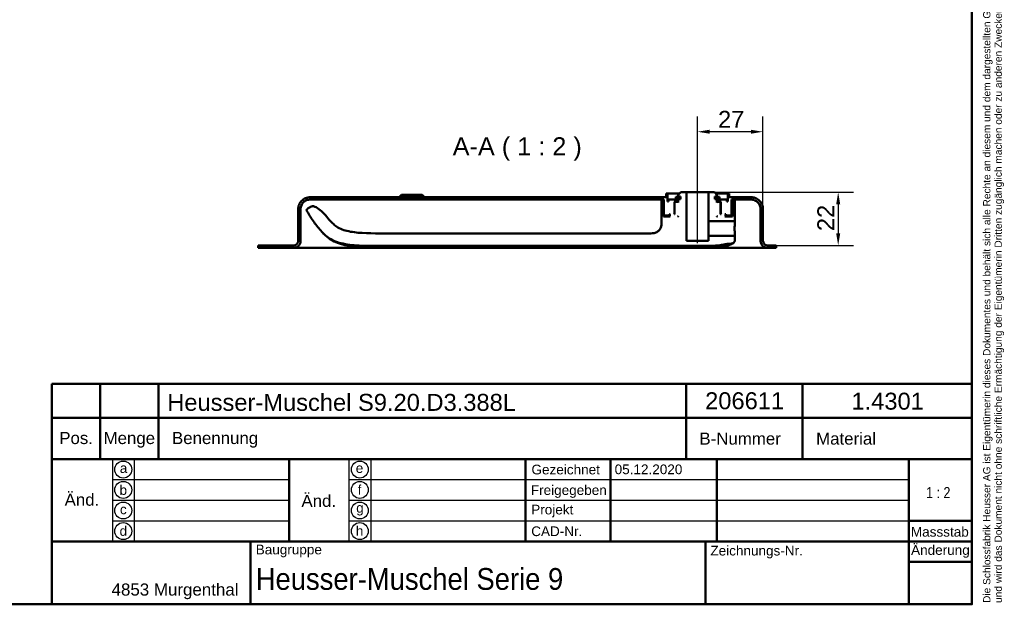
# Model space of a CAD drawing. Header units: millimetres. Extents: x 20 to 833, y 20 to 574.
# Tile 6 of 9: x 427 to 833, y 20 to 261. Entities that reach past the tile are written whole.
import ezdxf
from ezdxf.enums import TextEntityAlignment as Align

# ---------------------------------------------------------------- set-up
doc = ezdxf.new("R2010")
doc.units = ezdxf.units.MM
doc.header["$LTSCALE"] = 2
for name, color, linetype, lineweight in [('Bemaßungen(DIN)', 7, 'Continuous', 25), ('Mittellinie(DIN)', 7, 'Continuous', 25), ('Sichtbare Kanten(DIN)', 7, 'Continuous', 50), ('Skizziergeometrie(DIN)', 7, 'Continuous', 50), ('Skizzierlinie(DIN)', 7, 'Continuous', 25), ('Symbole(DIN)', 7, 'Continuous', 25)]:
    doc.layers.add(name, color=color, linetype=linetype, lineweight=lineweight)
doc.styles.add('Aktuell-DIN', font='arial.ttf')
doc.styles.add('Aktuell-DINGroßer Text', font='arial.ttf')
doc.styles.add('STANDARD-DIN~0', font='arial.ttf')
doc.styles.add('Textstil10', font='arial.ttf')
doc.styles.add('Textstil41', font='arial.ttf', dxfattribs={"width": 0.8})
doc.styles.add('Textstil83', font='arial.ttf', dxfattribs={"width": 0.8})
doc.dimstyles.new('CAD-LAN', dxfattribs={"dimscale": 2, "dimtxt": 3.5, "dimasz": 2.5, "dimexe": 3.175, "dimexo": 0, "dimgap": 0.8, "dimtad": 1, "dimrnd": 1e-08, "dimtxsty": 'STANDARD-DIN~0', "dimcen": 0.09, "dimdle": 10, "dimclrd": 250, "dimclre": 250, "dimclrt": 250, "dimadec": 0, "dimazin": 2, "dimtfac": 1, "dimtmove": 0, "dimatfit": 3, "dimfxl": 1, "dimtolj": 1, "dimtzin": 0, "dimlwd": 25, "dimlwe": 25, "dimarcsym": 0})

# ---------------------------------------------------------------- blocks, each defined once
blk = doc.blocks.new('Ränder Standardrahmen')
at = {"layer": 'Skizziergeometrie(DIN)', "flags": 128}
blk.add_lwpolyline([(10, 10), (10, 287), (410, 287), (410, 10), (10, 10)], dxfattribs=at)
blk = doc.blocks.new('Schriftfelder Heusser')
at = {"layer": 'Skizziergeometrie(DIN)'}
for p, q in [((101, 229.92), (101, 236.92)), ((101, 236.92), (291, 236.92)), ((111, 229.92), (111, 236.92)), ((123, 229.92), (123, 236.92)), ((232, 229.92), (232, 236.92)), ((256, 229.92), (256, 236.92)), ((291, 236.92), (291, 229.92)), ((101, 191.42), (101, 229.92)), ((101, 229.92), (291, 229.92)), ((111, 229.92), (111, 221.42)), ((123, 229.92), (123, 221.42)), ((232, 229.92), (232, 221.42)), ((256, 229.92), (256, 221.42)), ((291, 229.92), (291, 191.42)), ((101, 221.42), (291, 221.42)), ((150, 221.42), (150, 204.42)), ((198.85, 221.42), (198.85, 204.42)), ((216.35, 221.42), (216.35, 204.42)), ((238.35, 221.42), (238.35, 204.42)), ((278, 221.42), (278, 191.42)), ((278, 208.67), (291, 208.67)), ((101, 204.42), (291, 204.42)), ((142, 204.42), (142, 191.42)), ((236, 204.42), (236, 191.42)), ((278, 200.17), (291, 200.17)), ((291, 191.42), (101, 191.42))]:
    blk.add_line(p, q, dxfattribs=at)
at = {"layer": 'Skizzierlinie(DIN)'}
for p, q in [((113.5, 221.42), (113.5, 204.42)), ((118, 221.42), (118, 204.42)), ((162.35, 221.42), (162.35, 204.42)), ((166.85, 221.42), (166.85, 204.42)), ((113.5, 217.17), (150, 217.17)), ((162.35, 217.17), (278, 217.17)), ((113.5, 212.92), (150, 212.92)), ((162.35, 212.92), (278, 212.92)), ((113.5, 208.67), (150, 208.67)), ((162.35, 208.67), (278, 208.67))]:
    blk.add_line(p, q, dxfattribs=at)
for centre in [(115.75, 219.25), (164.6, 219.25), (115.75, 215.04), (164.6, 215.04), (115.75, 210.79), (164.6, 210.79), (115.75, 206.54), (164.6, 206.54)]:
    blk.add_circle(centre, 1.75, dxfattribs=at)
at = {"layer": 'Symbole(DIN)', "color": 7, "insert": (293.33, 191.7), "char_height": 1.5, "width": 182.3003, "attachment_point": 1, "rotation": 90, "line_spacing_factor": 0.944221, "style": 'Aktuell-DIN'}
blk.add_mtext('\\fArial|b0|i0;\\H1.5000;Die Schlossfabrik Heusser AG ist Eigentümerin dieses Dokumentes und behält sich alle Rechte an diesem und dem dargestellten Gegenstand vor. Der Empfänger anerkennt diese Rechte\\Pund wird das Dokument nicht ohne schriftliche Ermächtigung der Eigentümerin Dritten zugänglich machen oder zu anderen Zwecken verwenden, zu dem es ihm übergeben worden ist.\\P ', dxfattribs=at)
at = {"layer": 'Symbole(DIN)', "color": 179, "true_color": 0x262659, "style": 'Aktuell-DIN'}
for s, insert, char_height, attachment_point in [('Pos.', (106, 227), 2.489, 2), ('Menge', (117, 227), 2.489, 2), ('Benennung', (125.81, 225.38), 2.489, 4), ('B-Nummer', (234.74, 225.62), 2.489, 4), ('Material', (265.02, 225.62), 2.489, 5), ('\\fArial|b0|i0;a', (115.81, 219.53), 2, 5), ('\\fArial|b0|i0;e', (164.54, 219.53), 2, 5), ('\\fArial|b0|i0;Gezeichnet', (200.05, 219.23), 2, 4), ('\\fArial|b0|i0;b', (115.75, 215), 2, 5), ('\\fArial|b0|i0;f', (164.55, 215.06), 2, 5), ('\\fArial|b0|i0;Freigegeben', (199.92, 216), 2, 1), ('\\fArial|b0|i0;c', (115.75, 211.01), 2, 5), ('\\fArial|b0|i0;g', (164.63, 211.05), 2, 5), ('\\fArial|b0|i0;Projekt', (200, 211.98), 2, 1), ('\\fArial|b0|i0;d', (115.76, 206.55), 2, 5), ('\\fArial|b0|i0;h', (164.55, 206.57), 2, 5), ('\\fArial|b0|i0;CAD-Nr.', (200, 207.5), 2, 1), ('\\fArial|b0|i0;\\H2.0000;Massstab', (284.39, 206.37), 2, 5), ('\\fArial|b0|i0;\\H2.0000;Baugruppe', (143.1, 203.73), 2, 1), ('\\fArial|b0|i0;Zeichnungs-Nr.', (237, 203.5), 2, 1), ('\\fArial|b0|i0;\\H2.5000;4853 Murgenthal', (113.33, 192.46), 2.5, 7)]:
    blk.add_mtext(s, dxfattribs=dict(at, insert=insert, char_height=char_height, attachment_point=attachment_point))
at = {"layer": 'Symbole(DIN)', "color": 179, "true_color": 0x262659, "attachment_point": 5, "style": 'Aktuell-DIN'}
for s, insert, char_height, width in [('Änd.', (107.21, 213), 2.489, 12.3494), ('Änd.', (156.12, 212.76), 2.489, 12.3494), ('\\fArial|b0|i0;Änderung', (284.51, 202.33), 2, 12.1143)]:
    blk.add_mtext(s, dxfattribs=dict(at, insert=insert, char_height=char_height, width=width))
at = {"layer": 'Symbole(DIN)', "color": 7, "insert": (143.1, 196.62), "char_height": 4.5, "width": 90.18, "attachment_point": 4, "style": 'Aktuell-DIN'}
blk.add_mtext('\\fArial|b0|i0;\\W0.90;\\H4.5000;Heusser-Muschel Serie 9', dxfattribs=at)
at = {"layer": 'Symbole(DIN)', "color": 179, "true_color": 0x262659, "style": 'Textstil10'}
blk.add_attdef('ERSTELLUNGSDATUM_001', (217.23, 218.29), '', height=2, dxfattribs=at)
at = {"layer": 'Symbole(DIN)', "color": 179, "true_color": 0x262659}
for tag, height, style, p in [('AUTOR', 2.49, 'Aktuell-DIN', (240.03, 219.26)), ('KONTROLLDATUM', 2, 'Textstil10', (217.42, 215.04)), ('KONTROLLIERT_VON', 2, 'Textstil10', (239.98, 215.05))]:
    blk.add_attdef(tag, text='', height=height, dxfattribs=dict(at, style=style)).set_placement(p, align=Align.MIDDLE_LEFT)
at = {"layer": 'Symbole(DIN)', "color": 7, "style": 'Textstil83', "width": 0.8}
blk.add_attdef('Anfänglicher_Ansichtsmaßstab_001', (281.57, 213.34), '', height=2.3, dxfattribs=at)
at = {"layer": 'Symbole(DIN)', "color": 179, "true_color": 0x262659, "style": 'Textstil10'}
blk.add_attdef('PROJEKT', text='', height=2, dxfattribs=at).set_placement((217.77, 209.72), align=Align.BOTTOM_LEFT)
at = {"layer": 'Symbole(DIN)', "color": 7, "style": 'Textstil41', "width": 0.8}
blk.add_attdef('STATUS', text='', height=5, dxfattribs=at).set_placement((284.53, 195.86), align=Align.MIDDLE_CENTER)
blk = doc.blocks.new('*D21')
at = {"layer": 'Bemaßungen(DIN)', "color": 250, "linetype": 'Continuous', "lineweight": 25, "true_color": 0x3f3f3f, "transparency": 16777216}
for p, q in [((706.73, 195.18), (706.73, 221.53)), ((733.73, 183.18), (733.73, 221.53)), ((728.73, 215.18), (711.73, 215.18))]:
    blk.add_line(p, q, dxfattribs=at)
at = {"layer": 'Bemaßungen(DIN)', "color": 250, "linetype": 'Continuous', "true_color": 0x3f3f3f, "transparency": 16777216}
for points in [[(711.73, 216.01), (711.73, 214.35), (706.73, 215.18)], [(728.73, 216.01), (728.73, 214.35), (733.73, 215.18)]]:
    blk.add_solid(points, dxfattribs=at)
at = {"layer": 'Defpoints', "color": 0, "linetype": 'Continuous', "transparency": 16777216}
for p in [(706.73, 215.18), (706.73, 195.18), (733.73, 183.18)]:
    blk.add_point(p, dxfattribs=at)
at = {"layer": 'Bemaßungen(DIN)', "color": 250, "linetype": 'Continuous', "lineweight": 25, "true_color": 0x3f3f3f, "transparency": 16777216, "insert": (715.16, 223.81), "char_height": 7, "attachment_point": 1, "style": 'STANDARD-DIN~0'}
blk.add_mtext('\\A1;27', dxfattribs=at)
blk = doc.blocks.new('*D22')
at = {"layer": 'Bemaßungen(DIN)', "color": 250, "linetype": 'Continuous', "lineweight": 25, "true_color": 0x3f3f3f, "transparency": 16777216}
for p, q in [((713.73, 190.18), (771.15, 190.18)), ((764.8, 185.18), (764.8, 173.18)), ((738.23, 168.18), (771.15, 168.18))]:
    blk.add_line(p, q, dxfattribs=at)
at = {"layer": 'Bemaßungen(DIN)', "color": 250, "linetype": 'Continuous', "true_color": 0x3f3f3f, "transparency": 16777216}
for points in [[(763.96, 185.18), (765.63, 185.18), (764.8, 190.18)], [(763.96, 173.18), (765.63, 173.18), (764.8, 168.18)]]:
    blk.add_solid(points, dxfattribs=at)
at = {"layer": 'Defpoints', "color": 0, "linetype": 'Continuous', "transparency": 16777216}
for p in [(713.73, 190.18), (738.23, 168.18), (764.8, 168.18)]:
    blk.add_point(p, dxfattribs=at)
at = {"layer": 'Bemaßungen(DIN)', "color": 250, "linetype": 'Continuous', "lineweight": 25, "true_color": 0x3f3f3f, "transparency": 16777216, "insert": (756.17, 174.14), "char_height": 7, "attachment_point": 1, "rotation": 90, "style": 'STANDARD-DIN~0'}
blk.add_mtext('\\A1;22', dxfattribs=at)

msp = doc.modelspace()

# ---------------------------------------------------------------- linework, layer by layer
at = {"layer": 'Mittellinie(DIN)', "linetype": 'Continuous'}
msp.add_line((706.73, 169.179), (706.73, 195.179), dxfattribs=at)
at = {"layer": 'Sichtbare Kanten(DIN)'}
for p, q in [((693.73, 188.179), (546.73, 188.179)), ((546.73, 187.179), (692.73, 187.179)), ((584.48, 189.179), (583.48, 188.179)), ((584.48, 189.179), (592.98, 189.179)), ((592.98, 189.179), (593.98, 188.179)), ((692.73, 187.179), (692.73, 180.779)), ((692.73, 187.179), (692.73, 180.779)), ((694.23, 189.679), (693.73, 189.679)), ((693.73, 189.679), (693.73, 188.179)), ((693.73, 189.679), (693.73, 188.179)), ((694.23, 186.379), (694.23, 189.679)), ((694.23, 189.679), (699.23, 189.679)), ((697.73, 187.179), (694.73, 187.179)), ((694.73, 187.179), (694.73, 186.379)), ((694.73, 186.379), (694.73, 187.179)), ((699.216, 188.279), (697.713, 188.279)), ((697.713, 188.279), (697.713, 187.379)), ((697.713, 187.379), (697.713, 188.279)), ((697.713, 187.379), (698.73, 187.379)), ((697.73, 186.379), (697.73, 187.179)), ((697.73, 187.179), (698.73, 187.179)), ((699.73, 190.179), (698.73, 189.179)), ((699.73, 190.179), (698.73, 189.179)), ((698.73, 189.179), (698.73, 188.479)), ((698.73, 189.179), (698.73, 188.479)), ((698.73, 188.479), (699.63, 188.479)), ((698.73, 187.379), (698.73, 185.979)), ((698.73, 187.379), (698.73, 185.979)), ((699.216, 187.379), (699.216, 188.279)), ((699.63, 188.279), (699.216, 188.279)), ((699.63, 187.379), (699.216, 187.379)), ((699.63, 188.479), (699.63, 187.379)), ((699.63, 187.379), (699.63, 188.479)), ((702.18, 190.179), (699.73, 190.179)), ((702.18, 170.179), (702.18, 190.179)), ((702.18, 190.179), (711.28, 190.179)), ((713.73, 190.179), (711.28, 190.179)), ((711.28, 190.179), (711.28, 178.179)), ((714.73, 189.179), (713.73, 190.179)), ((713.73, 190.179), (714.73, 189.179)), ((713.83, 187.379), (713.83, 188.479)), ((713.83, 188.479), (714.73, 188.479)), ((713.83, 187.379), (713.83, 188.479)), ((714.244, 188.279), (713.83, 188.279)), ((714.244, 187.379), (713.83, 187.379)), ((714.23, 189.679), (719.23, 189.679)), ((715.747, 188.279), (714.244, 188.279)), ((714.244, 188.279), (714.244, 187.379)), ((714.73, 188.479), (714.73, 189.179)), ((714.73, 189.179), (714.73, 188.479)), ((714.73, 185.979), (714.73, 187.379)), ((714.73, 187.379), (715.747, 187.379)), ((714.73, 187.379), (714.73, 185.979)), ((714.73, 187.179), (715.73, 187.179)), ((718.73, 187.179), (715.73, 187.179)), ((715.73, 187.179), (715.73, 186.379)), ((715.747, 187.379), (715.747, 188.279)), ((715.747, 187.379), (715.747, 188.279)), ((718.73, 186.379), (718.73, 187.179)), ((718.73, 186.379), (718.73, 187.179)), ((719.73, 189.679), (719.23, 189.679)), ((719.23, 189.679), (719.23, 186.379)), ((719.73, 188.179), (719.73, 189.679)), ((719.73, 189.679), (719.73, 188.179)), ((728.73, 188.179), (719.73, 188.179)), ((720.73, 180.779), (720.73, 187.179)), ((720.73, 187.179), (728.73, 187.179)), ((720.73, 187.179), (720.73, 180.779)), ((541.73, 183.179), (541.73, 170.179)), ((541.73, 170.179), (541.73, 183.179)), ((542.73, 170.179), (542.73, 183.179)), ((546.686, 184.081), (545.819, 183.551)), ((692.569, 186.68), (691.867, 186.68)), ((691.867, 186.68), (691.867, 179.168)), ((692.569, 180.179), (692.569, 186.68)), ((692.73, 186.68), (692.569, 186.68)), ((694.73, 186.379), (694.23, 186.379)), ((697.18, 186.179), (696.98, 186.379)), ((696.98, 186.379), (697.73, 186.379)), ((697.18, 181.379), (697.18, 186.179)), ((697.18, 186.179), (697.43, 186.179)), ((697.43, 186.179), (697.23, 185.979)), ((697.43, 186.179), (697.23, 185.979)), ((697.23, 185.979), (697.23, 181.179)), ((697.23, 185.979), (697.23, 181.179)), ((698.53, 186.179), (697.43, 186.179)), ((698.73, 186.379), (697.73, 186.379)), ((698.73, 185.979), (698.53, 186.179)), ((698.73, 186.179), (698.53, 186.179)), ((715.73, 186.379), (714.73, 186.379)), ((714.93, 186.179), (714.73, 185.979)), ((714.93, 186.179), (714.73, 186.179)), ((716.03, 186.179), (714.93, 186.179)), ((715.73, 186.379), (716.48, 186.379)), ((716.23, 185.979), (716.03, 186.179)), ((716.03, 186.179), (716.28, 186.179)), ((716.03, 186.179), (716.23, 185.979)), ((716.23, 181.179), (716.23, 185.979)), ((716.23, 185.979), (716.23, 181.179)), ((716.48, 186.379), (716.28, 186.179)), ((716.28, 186.179), (716.28, 181.379)), ((719.23, 186.379), (718.73, 186.379)), ((721.169, 186.68), (720.73, 186.68)), ((722.053, 186.68), (721.169, 186.68)), ((721.169, 186.68), (721.169, 180.179)), ((722.053, 178.379), (722.053, 186.68)), ((732.73, 183.179), (732.73, 170.179)), ((733.73, 170.179), (733.73, 183.179)), ((733.73, 183.179), (733.73, 183.179)), ((733.73, 170.179), (733.73, 183.179)), ((695.43, 180.179), (692.569, 180.179)), ((692.73, 180.779), (692.93, 180.579)), ((692.93, 180.579), (692.73, 180.779)), ((692.93, 180.579), (695.03, 180.579)), ((695.03, 180.579), (695.13, 180.679)), ((695.03, 180.579), (695.23, 180.579)), ((695.13, 180.679), (695.13, 181.179)), ((695.13, 181.179), (695.43, 181.179)), ((695.23, 180.679), (695.13, 180.679)), ((695.43, 181.179), (695.23, 180.979)), ((695.43, 181.179), (695.23, 180.979)), ((695.23, 180.979), (695.23, 180.379)), ((695.23, 180.979), (695.23, 180.379)), ((695.23, 180.379), (695.43, 180.179)), ((695.43, 180.179), (695.23, 180.379)), ((696.98, 181.179), (697.18, 181.379)), ((697.23, 181.179), (696.98, 181.179)), ((697.23, 181.379), (697.18, 181.379)), ((698.53, 180.179), (698.73, 180.379)), ((698.73, 180.179), (698.53, 180.179)), ((698.73, 180.379), (698.73, 180.179)), ((698.73, 180.379), (698.73, 180.179)), ((714.73, 180.179), (714.73, 180.379)), ((714.73, 180.379), (714.93, 180.179)), ((714.73, 180.379), (714.73, 180.179)), ((714.93, 180.179), (714.73, 180.179)), ((716.28, 181.379), (716.23, 181.379)), ((716.48, 181.179), (716.23, 181.179)), ((716.28, 181.379), (716.48, 181.179)), ((718.23, 180.979), (718.03, 181.179)), ((718.03, 181.179), (718.33, 181.179)), ((718.03, 181.179), (718.23, 180.979)), ((718.03, 180.179), (718.23, 180.379)), ((718.03, 180.179), (718.23, 180.379)), ((721.169, 180.179), (718.03, 180.179)), ((718.23, 180.379), (718.23, 180.979)), ((718.23, 180.979), (718.23, 180.379)), ((718.33, 180.679), (718.23, 180.679)), ((718.23, 180.579), (718.43, 180.579)), ((718.33, 181.179), (718.33, 180.679)), ((718.33, 180.679), (718.43, 180.579)), ((718.43, 180.579), (720.53, 180.579)), ((720.53, 180.579), (720.73, 180.779)), ((720.53, 180.579), (720.73, 180.779)), ((711.28, 178.179), (721.853, 178.179)), ((711.28, 175.179), (711.28, 178.179)), ((711.28, 172.179), (711.28, 175.179)), ((685.867, 173.168), (580.015, 173.168)), ((721.853, 172.179), (711.28, 172.179)), ((711.28, 172.179), (711.28, 170.179)), ((722.053, 170.403), (722.053, 171.979)), ((539.73, 168.179), (525.23, 168.179)), ((525.23, 168.179), (525.23, 167.179)), ((525.23, 168.149), (525.23, 168.149)), ((525.23, 167.179), (525.23, 168.149)), ((525.23, 167.179), (539.73, 167.179)), ((525.23, 167.179), (525.23, 167.179)), ((565.268, 167.179), (539.73, 167.179)), ((541.73, 170.179), (541.73, 170.179)), ((710.192, 167.179), (565.268, 167.179)), ((580.015, 167.995), (706.869, 167.995)), ((711.28, 170.179), (702.18, 170.179)), ((735.73, 167.179), (710.192, 167.179)), ((720.725, 168.971), (721.294, 169.227)), ((738.23, 168.179), (735.73, 168.179)), ((735.73, 167.179), (739.23, 167.179)), ((738.23, 168.149), (738.23, 168.179)), ((738.23, 168.149), (738.23, 168.179)), ((739.23, 168.149), (738.23, 168.149)), ((739.23, 167.179), (739.23, 168.149)), ((739.23, 167.179), (739.23, 168.149))]:
    msp.add_line(p, q, dxfattribs=at)
for points, degree, knots in [([(546.73, 188.179), (546.382, 188.179), (546.036, 188.144), (545.366, 188.003), (545.044, 187.9), (544.132, 187.502), (543.586, 187.122), (542.686, 186.189), (542.334, 185.647), (541.852, 184.458), (541.73, 183.824), (541.73, 183.179)], 3, [-0.78930523, -0.78930523, -0.78930523, -0.78930523, -0.68480532, -0.68480532, -0.58346864, -0.58346864, -0.38572109, -0.38572109, -0.19345948, -0.19345948, 0, 0, 0, 0]), ([(542.73, 183.179), (542.73, 183.457), (542.758, 183.734), (542.871, 184.27), (542.953, 184.528), (543.271, 185.258), (543.575, 185.694), (544.322, 186.414), (544.755, 186.696), (545.707, 187.081), (546.214, 187.179), (546.73, 187.179)], 3, [-0.63144419, -0.63144419, -0.63144419, -0.63144419, -0.54784426, -0.54784426, -0.46677491, -0.46677491, -0.30857687, -0.30857687, -0.15476759, -0.15476759, 0, 0, 0, 0]), ([(733.73, 183.179), (733.73, 183.527), (733.694, 183.873), (733.553, 184.543), (733.451, 184.865), (733.053, 185.777), (732.673, 186.323), (731.74, 187.223), (731.198, 187.575), (730.009, 188.057), (729.375, 188.179), (728.73, 188.179)], 3, [-0.78930523, -0.78930523, -0.78930523, -0.78930523, -0.68480532, -0.68480532, -0.58346864, -0.58346864, -0.38572109, -0.38572109, -0.19345948, -0.19345948, 0, 0, 0, 0]), ([(728.73, 187.179), (729.008, 187.179), (729.285, 187.151), (729.821, 187.038), (730.079, 186.956), (730.808, 186.638), (731.245, 186.334), (731.965, 185.587), (732.247, 185.154), (732.632, 184.202), (732.73, 183.695), (732.73, 183.179)], 3, [-0.63144419, -0.63144419, -0.63144419, -0.63144419, -0.54784426, -0.54784426, -0.46677491, -0.46677491, -0.30857687, -0.30857687, -0.15476758, -0.15476758, 0, 0, 0, 0]), ([(545.819, 183.551), (545.668, 183.459), (545.514, 183.365), (545.348, 183.196), (545.303, 183.137), (545.242, 183.008), (545.225, 182.943), (545.217, 182.787), (545.234, 182.701), (545.308, 182.476), (545.388, 182.334), (545.468, 182.196)], 3, [-0.17367895, -0.17367895, -0.17367895, -0.17367895, -0.12156866, -0.12156866, -0.09787758, -0.09787758, -0.07579482, -0.07579482, -0.04796725, -0.04796725, -0.00000831, -0.00000831, -0.00000831, -0.00000831]), ([(555.707, 177.616), (554.183, 179.186), (552.823, 180.963), (550.739, 182.921), (549.967, 183.573), (548.814, 184.168), (548.434, 184.319), (547.736, 184.431), (547.505, 184.407), (547.059, 184.309), (546.858, 184.186), (546.686, 184.081)], 3, [-0.50021574, -0.50021574, -0.50021574, -0.50021574, -0.23943298, -0.23943298, -0.13865835, -0.13865835, -0.09616056, -0.09616056, -0.06047166, -0.06047166, 0, 0, 0, 0]), ([(545.468, 182.196), (546.329, 180.698), (547.264, 179.248), (549.281, 176.461), (550.357, 175.129), (551.503, 173.856)], 3, [-1.0323292, -1.0323292, -1.0323292, -1.0323292, -0.5141271, -0.5141271, 0, 0, 0, 0]), ([(691.867, 179.168), (691.867, 178.041), (691.867, 176.958), (691.503, 175.575), (691.334, 175.161), (690.848, 174.442), (690.556, 174.155), (689.766, 173.637), (689.269, 173.462), (687.873, 173.168), (686.891, 173.168), (685.867, 173.168)], 3, [-1.1173827, -1.1173827, -1.1173827, -1.1173827, -0.7826773, -0.7826773, -0.6296804, -0.6296804, -0.4865248, -0.4865248, -0.3073079, -0.3073079, 0, 0, 0, 0]), ([(580.015, 173.168), (574.003, 173.168), (569.005, 173.168), (562.682, 173.949), (560.844, 174.392), (557.594, 175.79), (556.578, 176.718), (555.707, 177.616)], 3, [-1.2266395, -1.2266395, -1.2266395, -1.2266395, -0.691815, -0.691815, -0.3753769, -0.3753769, 0, 0, 0, 0]), ([(721.853, 178.179), (721.867, 178.179), (721.881, 178.18), (721.908, 178.186), (721.921, 178.19), (721.957, 178.206), (721.979, 178.221), (722.015, 178.258), (722.029, 178.28), (722.049, 178.328), (722.053, 178.353), (722.053, 178.379)], 3, [-0.031571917, -0.031571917, -0.031571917, -0.031571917, -0.027391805, -0.027391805, -0.023338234, -0.023338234, -0.015428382, -0.015428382, -0.007738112, -0.007738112, 0, 0, 0, 0]), ([(722.053, 178.379), (722.053, 178.379), (722.053, 178.379), (722.053, 178.338), (722.05, 178.154), (722.046, 177.857), (722.041, 177.456), (722.037, 176.969), (722.031, 176.228), (722.029, 175.597), (722.029, 175.179)], 3, [0, 0, 0, 0, 0.00001441, 0.06149449, 0.12297456, 0.18445463, 0.24593471, 0.30741478, 0.36889486, 0.49185516, 0.49185516, 0.49185516, 0.49185516]), ([(722.029, 175.179), (722.029, 174.761), (722.031, 174.13), (722.037, 173.389), (722.041, 172.902), (722.046, 172.501), (722.05, 172.204), (722.053, 172.02), (722.053, 171.979), (722.053, 171.979), (722.053, 171.979)], 3, [0, 0, 0, 0, 0.12296025, 0.1844403, 0.24592035, 0.3074004, 0.36888045, 0.4303605, 0.49184055, 0.49214697, 0.49214697, 0.49214697, 0.49214697]), ([(551.503, 173.856), (552.424, 172.833), (553.512, 171.711), (556.838, 169.854), (558.779, 169.216), (565.788, 167.995), (571.642, 167.995), (580.015, 167.995)], 3, [-5.3413361, -5.3413361, -5.3413361, -5.3413361, -3.87583, -3.87583, -2.5120678, -2.5120678, 0, 0, 0, 0]), ([(551.945, 173.374), (552.943, 172.314), (554.084, 171.337), (555.341, 170.586), (556.169, 170.091), (557.041, 169.681), (557.938, 169.337), (558.516, 169.115), (559.104, 168.921), (559.699, 168.749), (560.293, 168.577), (560.894, 168.428), (561.499, 168.297), (562.104, 168.166), (562.712, 168.053), (563.323, 167.955), (563.934, 167.856), (564.547, 167.772), (565.161, 167.699), (569.462, 167.191), (573.82, 167.186), (578.158, 167.181), (578.778, 167.18), (579.397, 167.18), (580.015, 167.18)], 3, [0.0656897, 0.0656897, 0.0656897, 0.0656897, 0.5045898, 0.5045898, 0.5045898, 0.7934328, 0.7934328, 0.7934328, 0.979333, 0.979333, 0.979333, 1.1652333, 1.1652333, 1.1652333, 1.3511335, 1.3511335, 1.3511335, 1.5370338, 1.5370338, 1.5370338, 2.8383356, 2.8383356, 2.8383356, 3.024121, 3.024121, 3.024121, 3.024121]), ([(722.053, 171.979), (722.053, 171.993), (722.052, 172.007), (722.046, 172.034), (722.042, 172.047), (722.026, 172.083), (722.011, 172.105), (721.974, 172.141), (721.952, 172.155), (721.905, 172.174), (721.879, 172.179), (721.853, 172.179)], 3, [-0.03157194, -0.03157194, -0.03157194, -0.03157194, -0.027392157, -0.027392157, -0.023338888, -0.023338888, -0.015429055, -0.015429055, -0.007738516, -0.007738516, 0, 0, 0, 0]), ([(541.73, 170.179), (541.73, 170.04), (541.716, 169.901), (541.659, 169.633), (541.618, 169.505), (541.459, 169.14), (541.307, 168.922), (540.934, 168.562), (540.717, 168.421), (540.242, 168.228), (539.988, 168.179), (539.73, 168.179)], 3, [-0.31572209, -0.31572209, -0.31572209, -0.31572209, -0.27392213, -0.27392213, -0.23338746, -0.23338746, -0.15428844, -0.15428844, -0.07738379, -0.07738379, -0.00000193, -0.00000193, -0.00000193, -0.00000193]), ([(539.73, 167.179), (539.939, 167.179), (540.146, 167.2), (540.548, 167.285), (540.741, 167.347), (541.289, 167.585), (541.616, 167.813), (542.156, 168.373), (542.368, 168.698), (542.657, 169.412), (542.73, 169.792), (542.73, 170.179)], 3, [-0.47358314, -0.47358314, -0.47358314, -0.47358314, -0.41088319, -0.41088319, -0.35008119, -0.35008119, -0.23143265, -0.23143265, -0.11607569, -0.11607569, 0, 0, 0, 0]), ([(580.016, 167.18), (580.016, 167.18), (581.602, 167.18), (584.773, 167.18), (591.114, 167.18), (600.627, 167.18), (613.317, 167.18), (627.584, 167.18), (643.437, 167.18), (659.304, 167.18), (675.16, 167.18), (687.836, 167.18), (697.389, 167.18), (703.723, 167.18), (706.867, 167.18)], 5, [0, 0, 0, 0, 0, 0, 0.0001149, 0.7929364, 1.585758, 3.1714011, 4.7570442, 6.3426873, 7.9283304, 9.5139735, 11.0996166, 12.6881676, 12.6881676, 12.6881676, 12.6881676, 12.6881676, 12.6881676]), ([(706.869, 167.995), (708.049, 167.995), (709.229, 167.992), (711.495, 168.012), (712.739, 168.035), (713.871, 168.108)], 3, [-0.70980307, -0.70980307, -0.70980307, -0.70980307, -0.34028588, -0.34028588, 0, 0, 0, 0]), ([(717.945, 167.852), (717.783, 167.815), (717.619, 167.779), (716.768, 167.603), (716.044, 167.492), (714.352, 167.305), (713.374, 167.252), (712.066, 167.212), (711.734, 167.204), (711.156, 167.194), (710.908, 167.191), (710.661, 167.189)], 3, [1.50303648, 1.50303648, 1.50303648, 1.50303648, 1.55600529, 1.55600529, 1.77467041, 1.77467041, 2.06793355, 2.06793355, 2.1673513, 2.1673513, 2.24159113, 2.24159113, 2.24159113, 2.24159113]), ([(713.871, 168.108), (714.36, 168.14), (714.852, 168.182), (715.777, 168.286), (716.218, 168.347), (716.652, 168.422)], 3, [-0.27987278, -0.27987278, -0.27987278, -0.27987278, -0.1329255, -0.1329255, -0.00064851, -0.00064851, -0.00064851, -0.00064851]), ([(716.654, 168.423), (717.249, 168.526), (717.878, 168.663), (719.159, 168.867), (719.794, 168.934), (720.43, 168.914)], 3, [-0.38718082, -0.38718082, -0.38718082, -0.38718082, -0.19115671, -0.19115671, -0.00002529, -0.00002529, -0.00002529, -0.00002529]), ([(717.319, 167.719), (717.422, 167.739), (717.778, 167.812), (718.341, 167.939), (718.858, 168.079), (719.3, 168.218), (719.601, 168.324), (719.728, 168.37)], 5, [0.34551975, 0.34551975, 0.34551975, 0.34551975, 0.34551975, 0.34551975, 0.39901306, 0.53186776, 0.64871378, 0.64871378, 0.64871378, 0.64871378, 0.64871378, 0.64871378]), ([(721.886, 169.607), (721.886, 169.606), (721.886, 169.607), (721.882, 169.601), (721.875, 169.592), (721.84, 169.547), (721.899, 169.597), (721.62, 169.284), (721.455, 169.151), (721.006, 168.897), (720.755, 168.773), (720.137, 168.513), (719.779, 168.379), (719.379, 168.249)], 3, [0, 0, 0, 0, 0.1362941, 0.1362941, 0.3189241, 0.3189241, 0.77563, 0.77563, 1.0136857, 1.0136857, 1.1833748, 1.1833748, 1.3355923, 1.3355923, 1.3355923, 1.3355923]), ([(720.43, 168.914), (720.49, 168.912), (720.535, 168.91), (720.631, 168.928), (720.672, 168.947), (720.725, 168.971)], 3, [-0.035306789, -0.035306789, -0.035306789, -0.035306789, -0.017481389, -0.017481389, 0, 0, 0, 0]), ([(721.294, 169.227), (721.431, 169.289), (721.567, 169.35), (721.762, 169.478), (721.83, 169.536), (721.943, 169.678), (721.981, 169.759), (722.053, 170.015), (722.053, 170.206), (722.053, 170.403)], 3, [-0.16488382, -0.16488382, -0.16488382, -0.16488382, -0.12161657, -0.12161657, -0.09145523, -0.09145523, -0.05932166, -0.05932166, -0.0000025, -0.0000025, -0.0000025, -0.0000025]), ([(732.73, 170.179), (732.73, 169.97), (732.751, 169.763), (732.836, 169.361), (732.897, 169.168), (733.136, 168.62), (733.364, 168.293), (733.924, 167.753), (734.249, 167.541), (734.963, 167.252), (735.343, 167.179), (735.73, 167.179)], 3, [-0.47358314, -0.47358314, -0.47358314, -0.47358314, -0.41088319, -0.41088319, -0.35008119, -0.35008119, -0.23143265, -0.23143265, -0.11607569, -0.11607569, 0, 0, 0, 0]), ([(735.73, 168.179), (735.591, 168.179), (735.452, 168.193), (735.184, 168.25), (735.056, 168.291), (734.691, 168.45), (734.473, 168.602), (734.113, 168.975), (733.971, 169.192), (733.779, 169.667), (733.73, 169.921), (733.73, 170.179)], 3, [-0.31571433, -0.31571433, -0.31571433, -0.31571433, -0.27392213, -0.27392213, -0.23338746, -0.23338746, -0.15428844, -0.15428844, -0.07738379, -0.07738379, 0, 0, 0, 0])]:
    msp.add_open_spline(points, degree=degree, knots=knots, dxfattribs=at)

# ---------------------------------------------------------------- block references
at = {"xscale": 2, "yscale": 2, "zscale": 2}
msp.add_blockref('Ränder Standardrahmen', (0, 0), dxfattribs=at)
msp.add_blockref('Schriftfelder Heusser', (238, -362.833), dxfattribs=at).add_auto_attribs({'ERSTELLUNGSDATUM_001': '05.12.2020', 'Anfänglicher_Ansichtsmaßstab_001': '1 : 2'})

# ---------------------------------------------------------------- texts
at = {"layer": 'Symbole(DIN)', "color": 7, "insert": (605.557, 203.179), "char_height": 7.4676, "attachment_point": 7, "style": 'Aktuell-DINGroßer Text'}
msp.add_mtext('A-A ( 1 : 2 )', dxfattribs=at)
at = {"layer": 'Symbole(DIN)', "color": 7, "char_height": 7, "attachment_point": 1, "style": 'Aktuell-DIN'}
for s, insert, width in [('{\\fArial|b0|i0;\\H7.0000;Heusser-Muschel S9.20.D3.388L}', (487.659, 106.906), 144.02821), ('{\\fArial|b0|i0;\\H7.0000;206611}', (709.83, 107.58), 32.62043), ('{\\fArial|b0|i0;\\H7.0000;1.4301}', (770.274, 107.401), 29.89939)]:
    msp.add_mtext(s, dxfattribs=dict(at, insert=insert, width=width))

# ---------------------------------------------------------------- dimensions: what is measured, and where the dimension line sits
at = {"layer": 'Bemaßungen(DIN)', "color": 250, "linetype": 'Continuous', "lineweight": 25, "true_color": 0x3f3f3f}
dim = msp.add_linear_dim(base=(706.73, 215.179), p1=(733.73, 183.179), p2=(706.73, 195.179), dimstyle='CAD-LAN', override={"dimgap": 0.8, "dimdec": 2, "dimtol": 0, "dimlim": 0, "dimtp": 0, "dimtm": 0, "dimtdec": 2, "dimtofl": 0, "dimatfit": 1}, dxfattribs=at)
dim.commit()
dim.dimension.update_dxf_attribs({"geometry": '*D21', "text_midpoint": (720.23, 215.179), "dimtype": 160})
dim = msp.add_linear_dim(base=(764.796, 168.179), p1=(713.73, 190.179), p2=(738.23, 168.179), angle=90, dimstyle='CAD-LAN', override={"dimgap": 0.8, "dimdec": 2, "dimtol": 0, "dimlim": 0, "dimtp": 0, "dimtm": 0, "dimtdec": 2, "dimtofl": 0, "dimatfit": 1}, dxfattribs=at)
dim.commit()
dim.dimension.update_dxf_attribs({"geometry": '*D22', "text_midpoint": (764.796, 179.179), "dimtype": 160})

doc.saveas('drawing.dxf')
